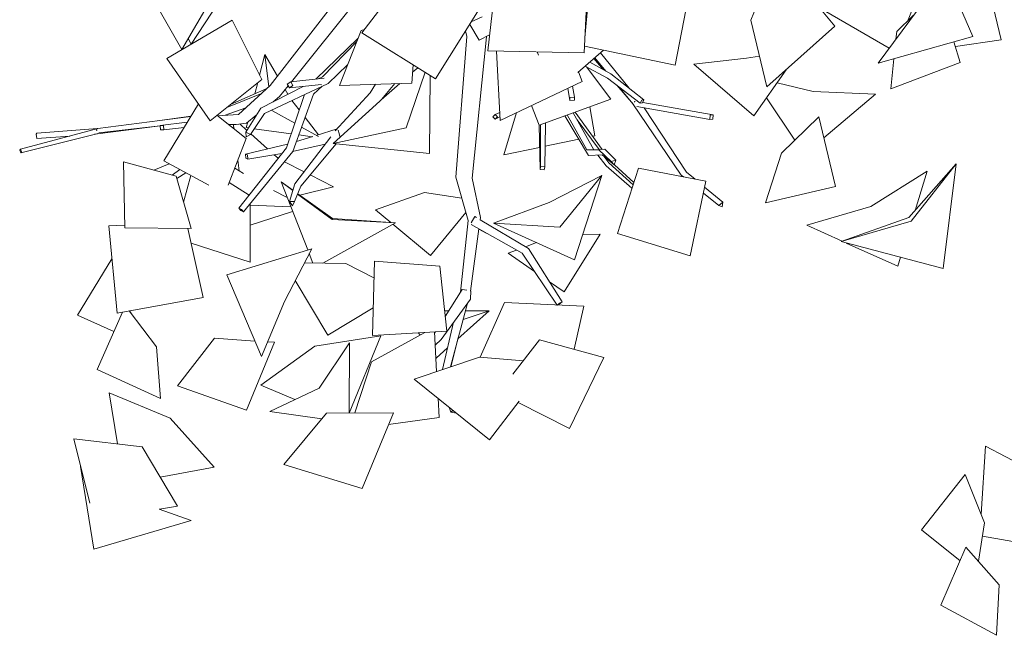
# Model space of a CAD drawing. Header units: millimetres. Extents: x -2624 to 101766, y -16 to 109490.
# Tile 112 of 153: x 71929 to 74920, y 72857 to 74727. Entities that reach past the tile are written whole.
import ezdxf

# ---------------------------------------------------------------- set-up
doc = ezdxf.new("R2010")
doc.units = ezdxf.units.MM
doc.header["$MEASUREMENT"] = 0
doc.layers.add('Nouveau_VRD _ Végétation.VRD', color=7, linetype='Continuous')

# ---------------------------------------------------------------- blocks, each defined once
blk = doc.blocks.new('Élément de coupe_1485')
at = {"layer": 'Nouveau_VRD _ Végétation.VRD', "color": 7, "linetype": 'Continuous', "lineweight": 15}
for p, q in [((74849.3, 73225.3), (74862.8, 73431.6)), ((74862.8, 73431.6), (75059.6, 73328.4)), ((74668.2, 73177.6), (74801.4, 73345.6)), ((74801.4, 73345.6), (74859.7, 73199)), ((74841.3, 73082), (74859.7, 73199)), ((74785.5, 73083.2), (74668.2, 73177.6)), ((74853.3, 73158.1), (75113.6, 73112.9)), ((74727.5, 72948.5), (74803.6, 73125.1)), ((74803.6, 73125.1), (74904.4, 73009.8)), ((74896.6, 72856.9), (74904.4, 73009.8)), ((74896.6, 72856.9), (74727.5, 72948.5))]:
    blk.add_line(p, q, dxfattribs=at)
blk = doc.blocks.new('Élément de coupe_1486')
at = {"layer": 'Nouveau_VRD _ Végétation.VRD', "color": 7, "linetype": 'Continuous', "lineweight": 15}
for p, q in [((74707.2, 74950.5), (74824.1, 74675.7)), ((73350.9, 74632), (73384.3, 74921.2)), ((74228.4, 74919.7), (74149.7, 74726)), ((74228.4, 74919.7), (74405.3, 74707.2)), ((74843.2, 74946.3), (74910.1, 74666)), ((72968.2, 74687.2), (73128.8, 74896.3)), ((73643.6, 74626.8), (73658.1, 74901)), ((73980.1, 74896.8), (73920, 74588.8)), ((74685, 74866.6), (74625.5, 74722.1)), ((72421.7, 74636.3), (72296.9, 74856.1)), ((72979.3, 74819.5), (72754.8, 74538.6)), ((72421.7, 74636.3), (72514.3, 74796.3)), ((72450.5, 74653), (72533.6, 74778.9)), ((72894.9, 74791.7), (72690.2, 74527.4)), ((73654.5, 74771.2), (73646, 74672.2)), ((73191.8, 74547.6), (73320.2, 74750.8)), ((74570.5, 74640.8), (74358.8, 74763.1)), ((74536.6, 74595), (74656, 74756.4)), ((74643.4, 74739.4), (74593.3, 74691)), ((72376.2, 74609.3), (72574.6, 74726)), ((72574.6, 74726), (72664.6, 74545.9)), ((73296.2, 74712.8), (73325.2, 74664.5)), ((73301, 74720.4), (73334.1, 74735.9)), ((74199.1, 74522.9), (74149.7, 74726)), ((72900.5, 74527.1), (72966.2, 74694.2)), ((72976.4, 74697.8), (72966.2, 74694.2)), ((72968.2, 74687.2), (73191.8, 74547.6)), ((73283.6, 74692.8), (73287.6, 74676.2)), ((73325.2, 74664.5), (73356.6, 74681.4)), ((74405.3, 74707.2), (74199.1, 74522.9)), ((74590.9, 74668.4), (74593.3, 74691)), ((72450.5, 74653), (72441.3, 74670.1)), ((72956.7, 74670), (72828.3, 74546.5)), ((72953.1, 74660.8), (72849.3, 74554)), ((73287.6, 74676.2), (73254.4, 74248.8)), ((73347.4, 74675.1), (73303.3, 74245.4)), ((73347.2, 74676.3), (73347.4, 74675.1)), ((74824.1, 74675.7), (74536.6, 74595)), ((74766.8, 74659.6), (74786.3, 74596.8)), ((74910.1, 74666), (74771.3, 74645.2)), ((72658.1, 74559), (72673.8, 74620.9)), ((72712, 74555.5), (72673.8, 74620.9)), ((72673.8, 74620.9), (72686, 74523.6)), ((73350.9, 74632), (73643.6, 74626.8)), ((73388.5, 74420.8), (73377.5, 74631.5)), ((73504.7, 74619.6), (73501, 74629.3)), ((73702.2, 74634.6), (73624.4, 74566.8)), ((73920, 74588.8), (73644.6, 74646.7)), ((73693.1, 74626.6), (73780.8, 74518.7)), ((72376.2, 74609.3), (72507.4, 74420.2)), ((72925.3, 74590.2), (72866.4, 74533.7)), ((73120.7, 74534.6), (73124.4, 74589.7)), ((73660.7, 74598.4), (73724.7, 74562.5)), ((73672.7, 74608.9), (73701.6, 74575.5)), ((73675.8, 74611.6), (73709.3, 74571.1)), ((73976.7, 74591.8), (74137.3, 74610.4)), ((74159.5, 74434.9), (73976.7, 74591.8)), ((74176.5, 74615.8), (74137.3, 74610.4)), ((74575, 74516.8), (74584.6, 74608.4)), ((74786.3, 74596.8), (74575, 74516.8)), ((73160.4, 74567.2), (73103.6, 74398.7)), ((73122.9, 74567.4), (73138.3, 74581)), ((73637.5, 74539.4), (73626.7, 74568.7)), ((73646.9, 74586.4), (73714.6, 74549.1)), ((73724.4, 74486), (73650.7, 74584.3)), ((73724.7, 74562.5), (73825.4, 74483.9)), ((74257.2, 74574.8), (74159.5, 74434.9)), ((72507.4, 74420.2), (72664.6, 74545.9)), ((72643.7, 74502), (72652.3, 74536.1)), ((72866.4, 74533.7), (72672.8, 74442.5)), ((72752.5, 74538.4), (72741.6, 74531.2)), ((72741.6, 74531.2), (72748.5, 74519.7)), ((72845.6, 74530.1), (72748.5, 74519.7)), ((72853.6, 74549.2), (72752.5, 74538.4)), ((72759.4, 74526.8), (72752.5, 74538.4)), ((72849.3, 74554), (72836.2, 74547.4)), ((73120.7, 74534.6), (72900.5, 74527.1)), ((73010.1, 74530.8), (72994.2, 74504.9)), ((73027.7, 74483.7), (73084.2, 74533.4)), ((73068.3, 74532.8), (73028.5, 74484.6)), ((73175.8, 74557.6), (73173.7, 74320.2)), ((73637.5, 74539.4), (73388.5, 74420.8)), ((73714.6, 74549.1), (73814.4, 74473.6)), ((74229.7, 74535.5), (74339.5, 74508.8)), ((72663.9, 74503.3), (72558, 74460.7)), ((72679.5, 74517.6), (72569.1, 74469.6)), ((72690.2, 74527.4), (72594.2, 74439.4)), ((72790.5, 74524.2), (72661.5, 74458.8)), ((72744.7, 74526), (72718.7, 74493.4)), ((72744, 74500.6), (72735.7, 74514.7)), ((72794.8, 74499.9), (72739.3, 74338.3)), ((72748.5, 74519.7), (72759.4, 74526.8)), ((72822, 74501.3), (72758.8, 74326.9)), ((72847.6, 74524.8), (72822, 74501.3)), ((72994.2, 74504.9), (72888, 74389.5)), ((73593.9, 74518.6), (73600.5, 74481.7)), ((73608.1, 74525.4), (73614.2, 74491.6)), ((73742.8, 74527.7), (73793.3, 74469.2)), ((73749.3, 74522.8), (73791.7, 74471.6)), ((74528.3, 74501.1), (74339.5, 74508.8)), ((74528.3, 74501.1), (74371.8, 74368.1)), ((72366.9, 74297.9), (72472, 74471.3)), ((72718.7, 74493.4), (72699.3, 74477.9)), ((72756.3, 74481.8), (72778.6, 74452.8)), ((73023.3, 74479.7), (72881.1, 74350.7)), ((73028.5, 74484.6), (73023.4, 74479.7)), ((73027.7, 74483.7), (73024.7, 74481)), ((73507.5, 74406.6), (73724.4, 74486)), ((73600.7, 74490.3), (73600.5, 74481.7)), ((73600.5, 74481.7), (73614, 74483.1)), ((73614.2, 74491.6), (73600.7, 74490.3)), ((73614, 74483.1), (73614.2, 74491.6)), ((73791.7, 74471.6), (73938.5, 74254.9)), ((73796.8, 74478.1), (73796.7, 74476.7)), ((73798.3, 74478.2), (73796.8, 74478.1)), ((73818.8, 74482.9), (73814.4, 74473.6)), ((73814.4, 74473.6), (73821, 74474.6)), ((73825.4, 74483.9), (73818.8, 74482.9)), ((73821, 74474.6), (73825.4, 74483.9)), ((73821.6, 74476), (74035.5, 74437.9)), ((74283.7, 74361.4), (74198, 74490.2)), ((72594.2, 74439.4), (72530, 74435.4)), ((72616.3, 74459.6), (72553.1, 74436.8)), ((72661.5, 74458.8), (72616.2, 74385.8)), ((72672.8, 74442.5), (72629.9, 74378)), ((72694.9, 74452.9), (72695.1, 74451.4)), ((72764.7, 74412.4), (72695.1, 74451.4)), ((73373.6, 74439), (73366.6, 74432.3)), ((73387.2, 74445.2), (73373.6, 74439)), ((73380.3, 74431.7), (73373.6, 74439)), ((73400, 74316.3), (73438.5, 74444.7)), ((73507.5, 74406.6), (73483.4, 74466)), ((73610.9, 74444.4), (73672.9, 74332)), ((73616.2, 74446.3), (73698.7, 74333.1)), ((73660.8, 74462.7), (73676.7, 74374.3)), ((73795.9, 74465.4), (73795.9, 74464.7)), ((73795.9, 74464.7), (73796.5, 74464.5)), ((73803.7, 74463.3), (74025.8, 74423.8)), ((73825.8, 74459.3), (73954.6, 74264.3)), ((72448.9, 74433.3), (72167, 74396.2)), ((72449.6, 74434.3), (72355.2, 74421)), ((72438.4, 74415.9), (72356.3, 74405.7)), ((72528.2, 74436.9), (72617.4, 74366.1)), ((72586.8, 74409.1), (72563.7, 74408.7)), ((72586.8, 74409.1), (72617.8, 74412.8)), ((72597.6, 74410.4), (72619.3, 74390.9)), ((72617.6, 74399.3), (72621.9, 74416)), ((72647.9, 74436.8), (72617.8, 74412.8)), ((72796.2, 74430), (72836.6, 74377.7)), ((73366.6, 74432.3), (73373.4, 74425)), ((73373.4, 74425), (73380.3, 74431.7)), ((73387.9, 74431.5), (73373.4, 74425)), ((73526.3, 74409), (73524.1, 74279.8)), ((73526.4, 74413.5), (73526.3, 74409)), ((73584.9, 74434.9), (73656.9, 74315)), ((73592.6, 74437.7), (73651.7, 74332)), ((73622.8, 74422.8), (73688.9, 74332.5)), ((74026.7, 74437.2), (74025.8, 74423.8)), ((74025.8, 74423.8), (74034.5, 74424.5)), ((74035.5, 74437.9), (74026.7, 74437.2)), ((74034.5, 74424.5), (74035.5, 74437.9)), ((74356.4, 74432.5), (74243, 74321.6)), ((74356.4, 74432.5), (74407.1, 74220)), ((72167, 74396.2), (71931.7, 74334.1)), ((72159.5, 74379.6), (71932.3, 74322.4)), ((71979.3, 74379), (71981.8, 74382.8)), ((72165.5, 74396.8), (71981.8, 74382.8)), ((72164.8, 74380), (72156.7, 74379.4)), ((72163, 74393), (72163.3, 74393.5)), ((72163.4, 74389.7), (72163, 74393)), ((72164.8, 74380), (72164.5, 74381.7)), ((72164.8, 74395.6), (72165.5, 74396.8)), ((72165.8, 74381.6), (72164.8, 74380)), ((72356.3, 74404.9), (72165.3, 74380.8)), ((72165.5, 74396.8), (72165.7, 74395.9)), ((72356.3, 74405), (72169.7, 74383.3)), ((72366.4, 74405.8), (72356.3, 74405.7)), ((72356.3, 74405.7), (72357.1, 74392.1)), ((72357.1, 74392.1), (72367.2, 74392.2)), ((72367.2, 74392.2), (72366.4, 74405.8)), ((72428.7, 74399.9), (72367.2, 74392.2)), ((72580.1, 74395.7), (72578.5, 74408.9)), ((72629.9, 74378), (72616.2, 74385.8)), ((72616.2, 74385.8), (72617.2, 74371.4)), ((72624, 74398.4), (72617.6, 74399.3)), ((72631.3, 74380.2), (72682.1, 74334.5)), ((72753.8, 74380.5), (72641.8, 74395.9)), ((72837.3, 74371.8), (72785.6, 74400.7)), ((72893.7, 74395.7), (72830.2, 74375.7)), ((72881.1, 74350.7), (73103.6, 74398.7)), ((72900, 74381.2), (72896.3, 74391.1)), ((72902, 74372.4), (72900, 74381.2)), ((73506.9, 74408), (73506.9, 74407)), ((73506.9, 74407), (73509.8, 74271.7)), ((73511.3, 74408), (73511.3, 74280.8)), ((71981, 74366), (71979.3, 74379)), ((72081.5, 74373.6), (71981, 74366)), ((72562.6, 74224.2), (72617.4, 74366.1)), ((72617.2, 74371.4), (72629.9, 74378)), ((72874, 74371.2), (72765.1, 74228.9)), ((72819.9, 74372.5), (72769.6, 74356.7)), ((72817.4, 74371.7), (72777.1, 74377.3)), ((72890.4, 74349.7), (72783.2, 74221.5)), ((73173.7, 74320.2), (72881.1, 74350.7)), ((73627.5, 74364), (73525.2, 74342.5)), ((73676.7, 74374.3), (73669.8, 74372.8)), ((71931.7, 74334.1), (71929.3, 74330.9)), ((71929.3, 74330.9), (71932.3, 74322.4)), ((71934.7, 74325.6), (71931.7, 74334.1)), ((71932.3, 74322.4), (71934.7, 74325.6)), ((72739.3, 74338.3), (72595.1, 74154.6)), ((72758.8, 74326.9), (72609.4, 74143.2)), ((72742.8, 74348.7), (72615.3, 74318.9)), ((72725.4, 74320.7), (72622.4, 74303.8)), ((72856.7, 74348.6), (72758.3, 74326.3)), ((73508.4, 74339), (73400, 74316.3)), ((73651.7, 74332), (73688.4, 74332)), ((73681.8, 74332), (73706.9, 74333.6)), ((73688.4, 74332), (73725.8, 74296.1)), ((73706.9, 74333.6), (73740.2, 74300)), ((74194.2, 74170.7), (74243, 74321.6)), ((72248.9, 74094.4), (72244.3, 74295.3)), ((72244.3, 74295.3), (72404.2, 74251.6)), ((72366.9, 74297.9), (72503.4, 74224.3)), ((72596, 74267.9), (72592, 74300.2)), ((72621.2, 74316.7), (72615.3, 74318.9)), ((72615.3, 74318.9), (72616.4, 74306)), ((72616.4, 74306), (72622.4, 74303.8)), ((72622.4, 74303.8), (72621.2, 74316.7)), ((72701.9, 74316.8), (72713.9, 74306)), ((72792.9, 74265.3), (72733.3, 74295.5)), ((73656.9, 74315), (73699, 74316.3)), ((73685.2, 74315.9), (73710.7, 74282.9)), ((73699, 74316.3), (73735.3, 74285.8)), ((73703.5, 74312.5), (73718.6, 74291.9)), ((73718.6, 74291.9), (73792.4, 74225)), ((73740.2, 74300), (73725.8, 74296.1)), ((73725.8, 74296.1), (73735.3, 74285.8)), ((73735.3, 74285.8), (73740.2, 74300)), ((74629.6, 74125.7), (74773.4, 74289.7)), ((74773.4, 74289.7), (74636.7, 74115.2)), ((74773.4, 74289.7), (74733.9, 73971.7)), ((72336.4, 74270.1), (72383.6, 74288.9)), ((72415.5, 74271.7), (72392.4, 74254.8)), ((72434.1, 74261.7), (72406.1, 74244.9)), ((72608.8, 74259.9), (72582.7, 74276.2)), ((73511.3, 74280.8), (73509.8, 74271.7)), ((73509.8, 74271.7), (73522.6, 74270.7)), ((73524.1, 74279.8), (73511.3, 74280.8)), ((73522.6, 74270.7), (73524.1, 74279.8)), ((73710.7, 74282.9), (73789.1, 74215.1)), ((73735.5, 74286.4), (73794.7, 74232.1)), ((73744.7, 74077.8), (73808.9, 74276.1)), ((74013.5, 74236.3), (73808.9, 74276.1)), ((73954.6, 74264.3), (73980.5, 74242.7)), ((74686, 74267.4), (74514.5, 74160)), ((74686, 74267.4), (74649, 74147.8)), ((72449.9, 74092.3), (72404.2, 74251.6)), ((72426.7, 74173.2), (72448.7, 74253.8)), ((72565.9, 74232.9), (72625.8, 74193.7)), ((72804.3, 74027.8), (72723, 74234.7)), ((72759.2, 74208.9), (72723, 74234.7)), ((72723, 74234.7), (72759, 74208.2)), ((72882.6, 74219.7), (72811.8, 74255.7)), ((73254.4, 74248.8), (73291.2, 74116.6)), ((73303.3, 74245.4), (73329.1, 74126.5)), ((73537.4, 74171.8), (73697.6, 74253.8)), ((73697.6, 74253.8), (73570.4, 74097)), ((73697.6, 74253.8), (73614.3, 73997.7)), ((73938.5, 74254.9), (73945.1, 74249.6)), ((73966, 74009.6), (74013.5, 74236.3)), ((72700.1, 74208.7), (72741.9, 74186.6)), ((72765.1, 74228.9), (72748.9, 74174.4)), ((72783.2, 74221.5), (72764.3, 74174.8)), ((72882.6, 74219.7), (72780.1, 74194)), ((73010.4, 74149.1), (73158.8, 74201.9)), ((73272.1, 74185), (73158.8, 74201.9)), ((74006, 74200.5), (74052.6, 74162.9)), ((74009.7, 74218.3), (74064.7, 74172.4)), ((74407.1, 74220), (74194.2, 74170.7)), ((72764.3, 74174.8), (72748.9, 74174.4)), ((72748.9, 74174.4), (72757.6, 74162.1)), ((72757.6, 74162.1), (72764.3, 74174.8)), ((72773.5, 74197.5), (72878, 74120.3)), ((72879.1, 74123.2), (72773.9, 74198.4)), ((73537.4, 74171.8), (73368.9, 74108.5)), ((74064.7, 74172.4), (74052.6, 74162.9)), ((74063.5, 74158.5), (74064.7, 74172.4)), ((72603.3, 74150.1), (72595.1, 74154.6)), ((72595.1, 74154.6), (72601.3, 74147.7)), ((72601.3, 74147.7), (72609.4, 74143.2)), ((72609.4, 74143.2), (72603.3, 74150.1)), ((72629.6, 73990.2), (72629.8, 74168.3)), ((72758.3, 74144.8), (72629.7, 74102.8)), ((72752.7, 74159), (72629.8, 74163.3)), ((73056.6, 74110.9), (73010.4, 74149.1)), ((73284.2, 74141.7), (73177.3, 74011.1)), ((74052.6, 74162.9), (74063.5, 74158.5)), ((74320.4, 74102.5), (74514.5, 74160)), ((73070.4, 74110), (72850, 73987.6)), ((73070.4, 74110), (72878, 74120.3)), ((72879.1, 74123.2), (73070.4, 74110)), ((73291.2, 74116.6), (73268.5, 73899.3)), ((73312.2, 74129.4), (73300.9, 74110.4)), ((73316.8, 74126.5), (73312.2, 74129.4)), ((73329.1, 74126.5), (73328.2, 74119.4)), ((73328.2, 74119.4), (73474.4, 74031.9)), ((74629.6, 74125.7), (74424, 74052.9)), ((74424, 74052.9), (74636.7, 74115.2)), ((72200.3, 74100.5), (72248.7, 74103.1)), ((72225, 73836), (72200.3, 74100.5)), ((72248.9, 74094.4), (72449.9, 74092.3)), ((72486.5, 73883.1), (72440.1, 74092.4)), ((73177.3, 74011.1), (73062.8, 74105.8)), ((73324.3, 74091.4), (73298.1, 73901.9)), ((73301, 74104.5), (73455.1, 74018)), ((73324.2, 74090.9), (73346.4, 74079)), ((73614.3, 73997.7), (73368.9, 74108.5)), ((73368.9, 74108.5), (73570.4, 74097)), ((74427.7, 74054.2), (74320.4, 74102.5)), ((73692.1, 74075.9), (73583, 73900)), ((73692.1, 74075.9), (73638.8, 74073.1)), ((73966, 74009.6), (73744.7, 74077.8)), ((74733.9, 73971.7), (74424, 74052.9)), ((72449.9, 74048.3), (72629.6, 73990.2)), ((72558, 73952.4), (72816.2, 74031.4)), ((72816.2, 74031.4), (72733.5, 73870.8)), ((73412.5, 74017.4), (73438.6, 74027.3)), ((73465.4, 74037.3), (73498.7, 74049.9)), ((73474.4, 74031.9), (73577, 73869.6)), ((74596.5, 73978.2), (74439.8, 74048.7)), ((72104.9, 73829), (72209.6, 74000.4)), ((72820, 73987.8), (72808.6, 74016.7)), ((73001, 73768), (73006.5, 73993.7)), ((73006.5, 73993.7), (73205, 73978.8)), ((73492.6, 73962.2), (73412.5, 74017.4)), ((73455.1, 74018), (73561.5, 73860.3)), ((74604.9, 74005.5), (74596.5, 73978.2)), ((72793.9, 73988.1), (72919.8, 73986.9)), ((73005.3, 73942.7), (72919.8, 73986.9)), ((73226.4, 73780.9), (73205, 73978.8)), ((72664, 73704.1), (72558, 73952.4)), ((72865.6, 73768.3), (72766.5, 73934.8)), ((73583, 73900), (73538.3, 73930.8)), ((73273.5, 73907.1), (73221.6, 73825.2)), ((73287.5, 73905), (73273.5, 73907.1)), ((73299.8, 73903.2), (73298.3, 73903.4)), ((73298.3, 73878.1), (73299.8, 73903.2)), ((72225, 73836), (72486.5, 73883.1)), ((72664, 73704.1), (72733.5, 73870.8)), ((73298.3, 73878.1), (73209.2, 73755.8)), ((72261.9, 73842.6), (72344.6, 73733.1)), ((72268.5, 73833.8), (72263.3, 73842.9)), ((73003.1, 73852.2), (72865.6, 73768.3)), ((73219.8, 73842.6), (73232.6, 73842.6)), ((73289, 73865.5), (73237.5, 73672.3)), ((73355.1, 73842.3), (73260.4, 73757.9)), ((73355.1, 73842.3), (73276.1, 73816.8)), ((73282.9, 73842.5), (73355.1, 73842.3)), ((73328.2, 73701.9), (73402.2, 73867.8)), ((73642.4, 73856.5), (73402.2, 73867.8)), ((73570.5, 73867.3), (73561.5, 73860.3)), ((73561.5, 73860.3), (73567.8, 73862.5)), ((73567.8, 73862.5), (73577, 73869.6)), ((73577, 73869.6), (73570.5, 73867.3)), ((73613.3, 73725.9), (73642.4, 73856.5)), ((72215.5, 73779.9), (72104.9, 73829)), ((72165, 73664.6), (72241.4, 73838.9)), ((73247.4, 73808.3), (73213.3, 73664.1)), ((73247.2, 73807.4), (73246.7, 73807.2)), ((72408.3, 73615.1), (72520.7, 73759.1)), ((72644, 73750.9), (72520.7, 73759.1)), ((73026.2, 73767.1), (72825.9, 73735.6)), ((73026.2, 73767.1), (72930.1, 73532.2)), ((73160.1, 73777.1), (72997.6, 73687.8)), ((73001, 73768), (73226.4, 73780.9)), ((73145.6, 73769.2), (73140.9, 73776)), ((73189.1, 73778.8), (73195.6, 73658.2)), ((73192.3, 73778.9), (73189.4, 73774.3)), ((73209.2, 73755.8), (73191.3, 73738.2)), ((73259.9, 73756.3), (73239.2, 73672.8)), ((73427.6, 73649.9), (73508.6, 73754.5)), ((73703.9, 73701.2), (73508.6, 73754.5)), ((72357.3, 73576.5), (72344.6, 73733.1)), ((72618.2, 73541.2), (72703, 73747)), ((72662, 73616.3), (72825.9, 73735.6)), ((72703, 73747), (72682.4, 73748.3)), ((72931.5, 73745.7), (72839.3, 73607.6)), ((72931.5, 73745.7), (72929.8, 73532.2)), ((73228.8, 73729.8), (73194.4, 73699.1)), ((73127.4, 73635.3), (73326.3, 73702.1)), ((73194.4, 73699.1), (73193.3, 73700.7)), ((73459.4, 73691), (73326.3, 73702.1)), ((73598.8, 73484.7), (73703.9, 73701.2)), ((72357.3, 73576.5), (72165, 73664.6)), ((72947.5, 73532.3), (72997.6, 73687.8)), ((73356.7, 73450.7), (73127.4, 73635.3)), ((72618.2, 73541.2), (72408.3, 73615.1)), ((72765.4, 73572.9), (72662, 73616.3)), ((72689.1, 73537), (72839.3, 73607.6)), ((72226.1, 73438.3), (72201.1, 73593.8)), ((72201.1, 73593.8), (72386, 73516.1)), ((73199.9, 73576.9), (73203.1, 73518.2)), ((73234, 73549.5), (73238.4, 73534.7)), ((73446, 73567.7), (73356.7, 73450.7)), ((73598.8, 73484.7), (73443.4, 73564.4)), ((72520.3, 73367.2), (72386, 73516.1)), ((72847, 73514.6), (72689.1, 73537)), ((72731.3, 73375.6), (72861.3, 73531.8)), ((73064.5, 73533), (72861.3, 73531.8)), ((72969.5, 73302.7), (73064.5, 73533)), ((73203.1, 73518.2), (73049.7, 73497)), ((73245.4, 73540.3), (73238.4, 73534.7)), ((73238.4, 73534.7), (73255.8, 73531.9)), ((72142.5, 73258.6), (72093.3, 73453.6)), ((72093.3, 73453.6), (72301.7, 73429.6)), ((72408.7, 73249.2), (72301.7, 73429.6)), ((72154.2, 73118.2), (72114.4, 73369.8)), ((72520.3, 73367.2), (72356.1, 73337.8)), ((72969.5, 73302.7), (72731.3, 73375.6)), ((72354.4, 73239.7), (72408.7, 73249.2)), ((72450, 73205.7), (72352.7, 73240.3)), ((72450, 73205.7), (72154.2, 73118.2))]:
    blk.add_line(p, q, dxfattribs=at)

msp = doc.modelspace()

# ---------------------------------------------------------------- block references
at = {"layer": 'Nouveau_VRD _ Végétation.VRD', "lineweight": 0}
for name in ['Élément de coupe_1486', 'Élément de coupe_1485']:
    msp.add_blockref(name, (0, 0), dxfattribs=at)

doc.saveas('drawing.dxf')
